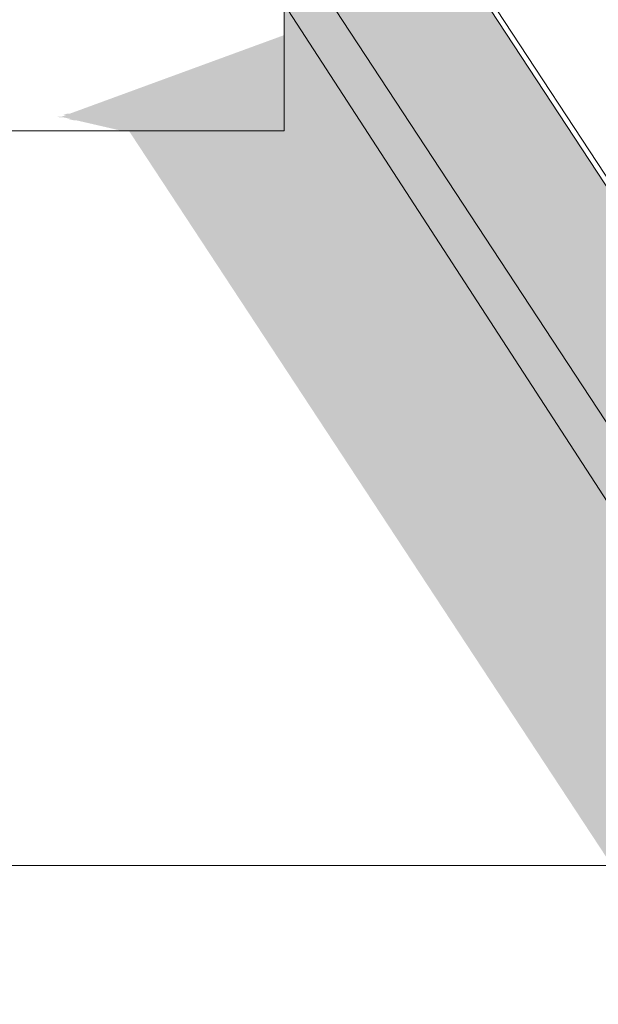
# Model space of a CAD drawing. Header units: millimetres. Extents: x -5786624 to -5751925, y -4800 to 9338.
# Tile 12 of 15: x -5764369 to -5762537, y 2445 to 5562. Entities that reach past the tile are written whole.
import ezdxf

# ---------------------------------------------------------------- set-up
doc = ezdxf.new("R2010")
doc.units = ezdxf.units.MM
doc.header["$MEASUREMENT"] = 0
for name, color, linetype in [('Nowe_130-Z Teren otaczajacy', 7, 'Continuous'), ('Nowe_260-A Balustrady', 7, 'Continuous'), ('Nowe_280-A Dachy Powłoki', 7, 'Continuous')]:
    doc.layers.add(name, color=color, linetype=linetype)
doc.layers.add('Nowe_130-Z Teren otaczajacy_Nr_pióra__2', color=8, linetype='Continuous', lineweight=13)
doc.layers.add('Nowe_260-A Balustrady_Nr_pióra__11', color=7, linetype='Continuous', lineweight=13)
doc.layers.add('Nowe_260-A Balustrady_Nr_pióra__61', color=7, linetype='Continuous', lineweight=13, true_color=0x6a6a6a)
doc.layers.add('Nowe_280-A Dachy Powłoki_Nr_pióra__61', color=7, linetype='Continuous', lineweight=13, true_color=0x6a6a6a)

# ---------------------------------------------------------------- blocks, each defined once
blk = doc.blocks.new('ElemPrzekroju_5', base_point=(-5361781.8, 0))
at = {"layer": 'Nowe_280-A Dachy Powłoki_Nr_pióra__61', "linetype": 'Continuous', "lineweight": 0, "true_color": 0x1a1a1a}
blk.add_hatch(color=250, dxfattribs=at).paths.add_polyline_path([(-5764187, 5242.9), (-5764045.8, 5210.3), (-5763531.4, 5210.3), (-5763531.4, 5513.3), (-5764209.9, 5264.7), (-5764218.6, 5264.8), (-5764229.9, 5260.7), (-5764222.1, 5260.3), (-5764237.5, 5254.6), (-5764252.8, 5254.5), (-5764250.6, 5253.8), (-5764228.6, 5252.5), (-5764208.7, 5247.9), (-5764216.1, 5247.8), (-5764196.5, 5243.3)])
blk = doc.blocks.new('ElemPrzekroju_6', base_point=(-5361781.8, 0))
at = {"layer": 'Nowe_280-A Dachy Powłoki_Nr_pióra__61', "linetype": 'Continuous', "lineweight": 0, "true_color": 0x1a1a1a}
blk.add_hatch(color=250, dxfattribs=at).paths.add_polyline_path([(-5764023.2, 5210.3), (-5762494.6, 2884.9), (-5762021.9, 2884.9), (-5763531.4, 5210.3)])
at = {"layer": 'Nowe_280-A Dachy Powłoki_Nr_pióra__61', "color": 251, "linetype": 'Continuous', "lineweight": 13, "true_color": 0x6a6a6a}
blk.add_line((-5763531.4, 5210.3), (-5776121.6, 5210.3), dxfattribs=at)
blk = doc.blocks.new('ElemPrzekroju_14', base_point=(-5361781.8, 0))
at = {"layer": 'Nowe_260-A Balustrady_Nr_pióra__61', "linetype": 'Continuous', "lineweight": 0, "true_color": 0x1a1a1a}
for points in [[(-5763431.5, 5688.5), (-5761677.8, 2936.7), (-5760011.6, 400.7), (-5760008.7, 472.5)], [(-5763431.5, 5688.5), (-5763431.5, 5609), (-5761677.8, 2936.7)], [(-5763431.5, 5688.5), (-5761907.2, 3365.5), (-5760621.7, 1406.6), (-5760012.5, 478.2), (-5760012.5, 478.3), (-5761060.3, 2099.1), (-5763414.4, 5688.5)]]:
    blk.add_hatch(color=250, dxfattribs=at).paths.add_polyline_path(points)
at = {"layer": 'Nowe_260-A Balustrady_Nr_pióra__11', "color": 7, "linetype": 'Continuous', "lineweight": 13}
blk.add_line((-5760008.7, 472.5), (-5763431.5, 5688.5), dxfattribs=at)
blk = doc.blocks.new('ElemPrzekroju_20', base_point=(-5361781.8, 0))
at = {"layer": 'Nowe_130-Z Teren otaczajacy_Nr_pióra__2', "color": 8, "linetype": 'Continuous', "lineweight": 13}
blk.add_line((-5777586.6, 2883.7), (-5762021.3, 2884.9), dxfattribs=at)
blk = doc.blocks.new('ElemPrzekroju_21', base_point=(-5361781.8, 0))
at = {"layer": 'Nowe_260-A Balustrady_Nr_pióra__61', "linetype": 'Continuous', "lineweight": 0, "true_color": 0x1a1a1a}
blk.add_hatch(color=250, dxfattribs=at).paths.add_polyline_path([(-5763403.5, 6394.9), (-5763415.2, 6412.8), (-5763415.2, 5691.3), (-5763414.4, 5691), (-5763414.5, 5688.5), (-5763414.4, 5688.5), (-5761060.3, 2099.1), (-5760012.5, 500.8), (-5760012.5, 1200.9), (-5759997.6, 1200.9), (-5760012.6, 1223.7), (-5760013.3, 1204.3), (-5760018.3, 1204.3), (-5760029.3, 1221.1), (-5760028.3, 1245.3), (-5760026.8, 1245.3), (-5763389.3, 6373.3), (-5763390.1, 6353.8), (-5763395, 6353.8), (-5763406, 6370.6), (-5763405, 6394.9)])
at = {"layer": 'Nowe_260-A Balustrady_Nr_pióra__11', "color": 7, "linetype": 'Continuous', "lineweight": 13}
for p, q in [((-5760026.8, 1245.3), (-5763389.3, 6373.3)), ((-5760007, 1245.3), (-5763369.6, 6373.3))]:
    blk.add_line(p, q, dxfattribs=at)
blk = doc.blocks.new('ElemPrzekroju_43', base_point=(-5361781.8, 0))
at = {"layer": 'Nowe_280-A Dachy Powłoki_Nr_pióra__61', "linetype": 'Continuous', "lineweight": 0, "true_color": 0x1a1a1a}
for points in [[(-5763531.4, 5600.4), (-5760148.7, 389.4), (-5760148.7, 399.7), (-5763531.4, 5610.8)], [(-5760056.6, 410.9), (-5760054.5, 407.7), (-5760023.1, 402.6), (-5760011.7, 399.7), (-5760011, 399.7), (-5760011.6, 400.7), (-5761677.8, 2936.7), (-5763431.5, 5609), (-5763431.5, 5610.8), (-5763531.4, 5610.8), (-5760175.3, 440.6)], [(-5763531.4, 5600.4), (-5763531.4, 5306.7), (-5760148.7, 95.6), (-5760148.7, 389.4)], [(-5763531.4, 5210.3), (-5762021.9, 2884.9), (-5762021.3, 2884.9), (-5762021.2, 2884.7), (-5760508.1, 566.7), (-5760149, 16.2), (-5760149, 1.9), (-5760148.7, 1.9), (-5760148.7, 95.6), (-5763531.4, 5306.7)]]:
    blk.add_hatch(color=250, dxfattribs=at).paths.add_polyline_path(points)
at = {"layer": 'Nowe_280-A Dachy Powłoki_Nr_pióra__61', "color": 251, "linetype": 'Continuous', "lineweight": 13, "true_color": 0x6a6a6a}
for p, q in [((-5763531.4, 5610.8), (-5760148.7, 399.7)), ((-5763531.4, 5306.7), (-5763531.4, 5600.4)), ((-5763531.4, 5210.3), (-5763531.4, 5306.7))]:
    blk.add_line(p, q, dxfattribs=at)

msp = doc.modelspace()

# ---------------------------------------------------------------- block references
at = {"layer": 'Nowe_130-Z Teren otaczajacy', "lineweight": 0}
msp.add_blockref('ElemPrzekroju_20', (-5361781.8, 0), dxfattribs=at)
at = {"layer": 'Nowe_260-A Balustrady', "lineweight": 0}
for name in ['ElemPrzekroju_21', 'ElemPrzekroju_14']:
    msp.add_blockref(name, (-5361781.8, 0), dxfattribs=at)
at = {"layer": 'Nowe_280-A Dachy Powłoki', "lineweight": 0}
for name in ['ElemPrzekroju_5', 'ElemPrzekroju_43', 'ElemPrzekroju_6']:
    msp.add_blockref(name, (-5361781.8, 0), dxfattribs=at)

doc.saveas('drawing.dxf')
